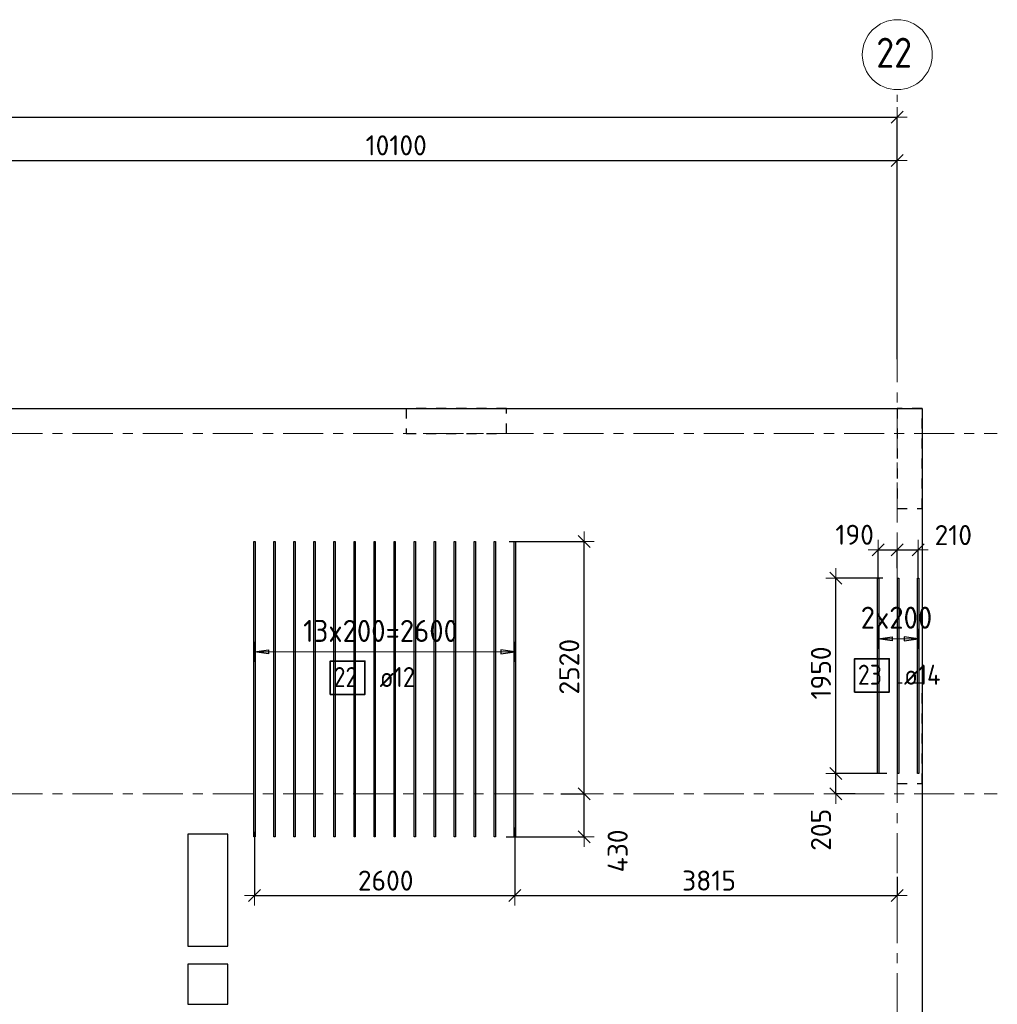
# Model space of a CAD drawing. Header units: metres. Extents: x -38 to 97, y -15 to 21.
# Tile 12 of 114: x 53 to 63, y 11 to 21. Entities that reach past the tile are written whole.
import ezdxf

# ---------------------------------------------------------------- set-up
doc = ezdxf.new("R2010")
doc.units = ezdxf.units.M
doc.header["$PDMODE"] = 65
for name, pattern in [('______11', [0.5, 0.4, -0.05, 0, -0.05]), ('______2', [0.0405, 0.03, -0.0105]), ('______5', [1.1, 0.8, -0.1, 0.1, -0.1])]:
    doc.linetypes.add(name, pattern=pattern)
for name, color, linetype, lineweight in [('XR$2$Осевая линия (1)', 7, '______5', 13), ('XR$2$Размерная линия (1)', 7, 'Continuous', 13), ('XR$4$Перекрытие (1)', 7, 'Continuous', 35), ('XR$4$Размерная линия (1)', 7, 'Continuous', 13)]:
    doc.layers.add(name, color=color, linetype=linetype, lineweight=lineweight)
doc.layers.add('XR$4$Арм.стержн.Доп. Арм ниж.зоны У', color=7, linetype='Continuous', lineweight=35, true_color=0x1cff1c)
doc.layers.add('XR$6$Стена_ бетон несущ.', color=7, linetype='Continuous', lineweight=70, true_color=0xb4b496)
doc.styles.add('ISOCPEUR', font='txt')
doc.dimstyles.new('DIMSTYLE_3', dxfattribs={"dimtxt": 0.2, "dimasz": 0.2, "dimexe": 0, "dimexo": 0, "dimgap": 0.1, "dimtad": 2, "dimdec": 0, "dimlfac": 1000, "dimrnd": 5, "dimzin": 12, "dimdsep": 46, "dimtxsty": 'ISOCPEUR', "dimblk1": 'ALL_ML_STRICH', "dimblk2": 'ALL_ML_STRICH', "dimsah": 1, "dimcen": 0, "dimclrd": 7, "dimclre": 256, "dimclrt": 7, "dimadec": 0, "dimazin": 0, "dimtfac": 1, "dimtdec": 0, "dimtix": 1, "dimtmove": 2, "dimatfit": 3, "dimfxl": 0, "dimtzin": 0, "dimlwd": 0, "dimlwe": -3, "dimarcsym": 0})
doc.dimstyles.new('DIMSTYLE_33', dxfattribs={"dimtxt": 0.2, "dimasz": 0.2, "dimexe": 0, "dimexo": 0, "dimgap": 0.1, "dimtad": 2, "dimdec": 0, "dimlfac": 1000, "dimrnd": 5, "dimzin": 12, "dimdsep": 46, "dimtxsty": 'ISOCPEUR', "dimblk1": 'ALL_ML_STRICH', "dimblk2": 'ALL_ML_STRICH', "dimsah": 1, "dimcen": 0, "dimclrd": 7, "dimclre": 256, "dimclrt": 7, "dimadec": 0, "dimazin": 0, "dimtfac": 1, "dimtdec": 0, "dimtix": 1, "dimtmove": 2, "dimatfit": 3, "dimfxl": 0, "dimtvp": 1.2, "dimtzin": 0, "dimlwd": 0, "dimlwe": -3, "dimarcsym": 0})
doc.dimstyles.new('DIMSTYLE_34', dxfattribs={"dimtxt": 0.2, "dimasz": 0.2, "dimexe": 0, "dimexo": 0, "dimgap": 0.1, "dimtad": 0, "dimdec": 0, "dimlfac": 1000, "dimrnd": 5, "dimzin": 12, "dimdsep": 46, "dimtxsty": 'ISOCPEUR', "dimblk1": 'ALL_ML_STRICH', "dimblk2": 'ALL_ML_STRICH', "dimsah": 1, "dimcen": 0, "dimclrd": 7, "dimclre": 256, "dimclrt": 7, "dimadec": 0, "dimazin": 0, "dimtfac": 1, "dimtdec": 0, "dimtix": 1, "dimtmove": 2, "dimatfit": 3, "dimfxl": 0, "dimtvp": 1.2, "dimtzin": 0, "dimlwd": 0, "dimlwe": -3, "dimarcsym": 0})

# ---------------------------------------------------------------- blocks, each defined once
blk = doc.blocks.new('ALL_ML_STRICH')
at = {"color": 0, "linetype": 'ByBlock', "lineweight": -2}
for p, q in [((0, -0.5), (0, 0.5)), ((-1, 0), (0.5, 0)), ((-0.3, -0.3), (0.3, 0.3))]:
    blk.add_line(p, q, dxfattribs=at)
blk = doc.blocks.new('*D11')
at = {"layer": 'DEFPOINTS', "color": 7, "linetype": 'Continuous', "lineweight": 13, "transparency": 33554687}
for p in [(0.5, 19.5574), (0.5, 19.3768), (61.6, 17.1197)]:
    blk.add_point(p, dxfattribs=at)
at = {"layer": 'XR$2$Размерная линия (1)', "color": 9, "linetype": 'Continuous', "lineweight": -2, "true_color": 0xc7c7c7, "transparency": 33554687}
for p, q in [((0.5, 19.3568), (0.5, 19.5574)), ((61.6, 17.1397), (61.6, 19.5574))]:
    blk.add_line(p, q, dxfattribs=at)
at = {"layer": 'XR$2$Размерная линия (1)', "color": 7, "linetype": 'Continuous', "lineweight": -2, "transparency": 33554687}
blk.add_line((0.5, 19.5574), (61.6, 19.5574), dxfattribs=at)
at = {"layer": 'XR$2$Размерная линия (1)', "color": 7, "linetype": 'Continuous', "lineweight": 13, "transparency": 33554687, "xscale": 0.2, "yscale": 0.2, "zscale": 0.2, "rotation": 180}
blk.add_blockref('ALL_ML_STRICH', (0.5, 19.5574), dxfattribs=at)
at = {"layer": 'XR$2$Размерная линия (1)', "color": 7, "linetype": 'Continuous', "lineweight": 13, "transparency": 33554687, "xscale": 0.2, "yscale": 0.2, "zscale": 0.2}
blk.add_blockref('ALL_ML_STRICH', (61.6, 19.5574), dxfattribs=at)
at = {"layer": 'XR$2$Размерная линия (1)', "color": 7, "linetype": 'Continuous', "lineweight": 13, "transparency": 33554687, "insert": (31.1, 19.7074), "char_height": 0.2, "width": 1, "attachment_point": 5, "style": 'ISOCPEUR'}
blk.add_mtext('\\A1;{61100}', dxfattribs=at)
blk = doc.blocks.new('*D38')
at = {"layer": 'DEFPOINTS', "color": 7, "linetype": 'Continuous', "lineweight": 13, "transparency": 33554687}
for p in [(51.5, 19.1261), (61.6, 17.4912), (51.5, 17.3896)]:
    blk.add_point(p, dxfattribs=at)
at = {"layer": 'XR$2$Размерная линия (1)', "color": 9, "linetype": 'Continuous', "lineweight": -2, "true_color": 0xc7c7c7, "transparency": 33554687}
for p, q in [((51.5, 17.4096), (51.5, 19.1261)), ((61.6, 17.5112), (61.6, 19.1261))]:
    blk.add_line(p, q, dxfattribs=at)
at = {"layer": 'XR$2$Размерная линия (1)', "color": 7, "linetype": 'Continuous', "lineweight": -2, "transparency": 33554687}
blk.add_line((51.5, 19.1261), (61.6, 19.1261), dxfattribs=at)
at = {"layer": 'XR$2$Размерная линия (1)', "color": 7, "linetype": 'Continuous', "lineweight": 13, "transparency": 33554687, "xscale": 0.2, "yscale": 0.2, "zscale": 0.2, "rotation": 180}
blk.add_blockref('ALL_ML_STRICH', (51.5, 19.1261), dxfattribs=at)
at = {"layer": 'XR$2$Размерная линия (1)', "color": 7, "linetype": 'Continuous', "lineweight": 13, "transparency": 33554687, "xscale": 0.2, "yscale": 0.2, "zscale": 0.2}
blk.add_blockref('ALL_ML_STRICH', (61.6, 19.1261), dxfattribs=at)
at = {"layer": 'XR$2$Размерная линия (1)', "color": 7, "linetype": 'Continuous', "lineweight": 13, "transparency": 33554687, "insert": (56.6, 19.2761), "char_height": 0.2, "width": 1, "attachment_point": 5, "style": 'ISOCPEUR'}
blk.add_mtext('\\A1;{10100}', dxfattribs=at)
blk = doc.blocks.new('*D267')
at = {"layer": 'DEFPOINTS', "color": 7, "linetype": 'Continuous', "lineweight": 13, "transparency": 33554687}
for p in [(57.7848, 12.486), (55.1848, 12.4405), (55.1848, 11.7854)]:
    blk.add_point(p, dxfattribs=at)
at = {"layer": 'XR$4$Размерная линия (1)', "color": 9, "linetype": 'Continuous', "lineweight": -2, "true_color": 0xc7c7c7, "transparency": 33554687}
for p, q in [((55.1848, 12.4205), (55.1848, 11.7854)), ((57.7848, 12.466), (57.7848, 11.7854))]:
    blk.add_line(p, q, dxfattribs=at)
at = {"layer": 'XR$4$Размерная линия (1)', "color": 7, "linetype": 'Continuous', "lineweight": -2, "transparency": 33554687}
blk.add_line((55.1848, 11.7854), (57.7848, 11.7854), dxfattribs=at)
at = {"layer": 'XR$4$Размерная линия (1)', "color": 7, "linetype": 'Continuous', "lineweight": 13, "transparency": 33554687, "xscale": 0.2, "yscale": 0.2, "zscale": 0.2, "rotation": 180}
blk.add_blockref('ALL_ML_STRICH', (55.1848, 11.7854), dxfattribs=at)
at = {"layer": 'XR$4$Размерная линия (1)', "color": 7, "linetype": 'Continuous', "lineweight": 13, "transparency": 33554687, "xscale": 0.2, "yscale": 0.2, "zscale": 0.2}
blk.add_blockref('ALL_ML_STRICH', (57.7848, 11.7854), dxfattribs=at)
at = {"layer": 'XR$4$Размерная линия (1)', "color": 7, "linetype": 'Continuous', "lineweight": 13, "transparency": 33554687, "insert": (56.4948, 11.9354), "char_height": 0.2, "width": 0.8, "attachment_point": 5, "style": 'ISOCPEUR'}
blk.add_mtext('\\A1;{2600}', dxfattribs=at)
blk = doc.blocks.new('*D268')
at = {"layer": 'DEFPOINTS', "color": 7, "linetype": 'Continuous', "lineweight": 13, "transparency": 33554687}
for p in [(57.7848, 12.486), (61.6, 11.9931), (57.7848, 11.7854)]:
    blk.add_point(p, dxfattribs=at)
at = {"layer": 'XR$4$Размерная линия (1)', "color": 9, "linetype": 'Continuous', "lineweight": -2, "true_color": 0xc7c7c7, "transparency": 33554687}
for p, q in [((57.7848, 12.466), (57.7848, 11.7854)), ((61.6, 11.9731), (61.6, 11.7854))]:
    blk.add_line(p, q, dxfattribs=at)
at = {"layer": 'XR$4$Размерная линия (1)', "color": 7, "linetype": 'Continuous', "lineweight": -2, "transparency": 33554687}
blk.add_line((57.7848, 11.7854), (61.6, 11.7854), dxfattribs=at)
at = {"layer": 'XR$4$Размерная линия (1)', "color": 7, "linetype": 'Continuous', "lineweight": 13, "transparency": 33554687, "xscale": 0.2, "yscale": 0.2, "zscale": 0.2, "rotation": 180}
blk.add_blockref('ALL_ML_STRICH', (57.7848, 11.7854), dxfattribs=at)
at = {"layer": 'XR$4$Размерная линия (1)', "color": 7, "linetype": 'Continuous', "lineweight": 13, "transparency": 33554687, "xscale": 0.2, "yscale": 0.2, "zscale": 0.2}
blk.add_blockref('ALL_ML_STRICH', (61.6, 11.7854), dxfattribs=at)
at = {"layer": 'XR$4$Размерная линия (1)', "color": 7, "linetype": 'Continuous', "lineweight": 13, "transparency": 33554687, "insert": (59.7224, 11.9354), "char_height": 0.2, "width": 0.8, "attachment_point": 5, "style": 'ISOCPEUR'}
blk.add_mtext('\\A1;{3815}', dxfattribs=at)
blk = doc.blocks.new('*D269')
at = {"layer": 'DEFPOINTS', "color": 7, "linetype": 'Continuous', "lineweight": 13, "transparency": 33554687}
for p in [(61.4104, 15.2365), (61.6, 15.0354), (61.4104, 14.9318)]:
    blk.add_point(p, dxfattribs=at)
at = {"layer": 'XR$4$Размерная линия (1)', "color": 9, "linetype": 'Continuous', "lineweight": -2, "true_color": 0xc7c7c7, "transparency": 33554687}
for p, q in [((61.4104, 14.9518), (61.4104, 15.2365)), ((61.6, 15.0554), (61.6, 15.2365))]:
    blk.add_line(p, q, dxfattribs=at)
at = {"layer": 'XR$4$Размерная линия (1)', "color": 7, "linetype": 'Continuous', "lineweight": -2, "transparency": 33554687}
blk.add_line((61.4104, 15.2365), (61.6, 15.2365), dxfattribs=at)
at = {"layer": 'XR$4$Размерная линия (1)', "color": 7, "linetype": 'Continuous', "lineweight": 13, "transparency": 33554687, "xscale": 0.2, "yscale": 0.2, "zscale": 0.2, "rotation": 180}
blk.add_blockref('ALL_ML_STRICH', (61.4104, 15.2365), dxfattribs=at)
at = {"layer": 'XR$4$Размерная линия (1)', "color": 7, "linetype": 'Continuous', "lineweight": 13, "transparency": 33554687, "xscale": 0.2, "yscale": 0.2, "zscale": 0.2}
blk.add_blockref('ALL_ML_STRICH', (61.6, 15.2365), dxfattribs=at)
at = {"layer": 'XR$4$Размерная линия (1)', "color": 7, "linetype": 'Continuous', "lineweight": 13, "transparency": 33554687, "insert": (61.176, 15.3879), "char_height": 0.2, "width": 0.6, "attachment_point": 5, "style": 'ISOCPEUR'}
blk.add_mtext('\\A1;{190}', dxfattribs=at)
blk = doc.blocks.new('*D270')
at = {"layer": 'DEFPOINTS', "color": 7, "linetype": 'Continuous', "lineweight": 13, "transparency": 33554687}
for p in [(61.6, 15.2365), (61.6, 15.0354), (61.8104, 14.9318)]:
    blk.add_point(p, dxfattribs=at)
at = {"layer": 'XR$4$Размерная линия (1)', "color": 9, "linetype": 'Continuous', "lineweight": -2, "true_color": 0xc7c7c7, "transparency": 33554687}
for p, q in [((61.6, 15.0554), (61.6, 15.2365)), ((61.8104, 14.9518), (61.8104, 15.2365))]:
    blk.add_line(p, q, dxfattribs=at)
at = {"layer": 'XR$4$Размерная линия (1)', "color": 7, "linetype": 'Continuous', "lineweight": -2, "transparency": 33554687}
blk.add_line((61.6, 15.2365), (61.8104, 15.2365), dxfattribs=at)
at = {"layer": 'XR$4$Размерная линия (1)', "color": 7, "linetype": 'Continuous', "lineweight": 13, "transparency": 33554687, "xscale": 0.2, "yscale": 0.2, "zscale": 0.2, "rotation": 180}
blk.add_blockref('ALL_ML_STRICH', (61.6, 15.2365), dxfattribs=at)
at = {"layer": 'XR$4$Размерная линия (1)', "color": 7, "linetype": 'Continuous', "lineweight": 13, "transparency": 33554687, "xscale": 0.2, "yscale": 0.2, "zscale": 0.2}
blk.add_blockref('ALL_ML_STRICH', (61.8104, 15.2365), dxfattribs=at)
at = {"layer": 'XR$4$Размерная линия (1)', "color": 7, "linetype": 'Continuous', "lineweight": 13, "transparency": 33554687, "insert": (62.1608, 15.3849), "char_height": 0.2, "width": 0.6, "attachment_point": 5, "style": 'ISOCPEUR'}
blk.add_mtext('\\A1;{210}', dxfattribs=at)
blk = doc.blocks.new('*D271')
at = {"layer": 'DEFPOINTS', "color": 7, "linetype": 'Continuous', "lineweight": 13, "transparency": 33554687}
for p in [(58.2232, 12.8), (57.6758, 12.3707), (58.4767, 12.3707)]:
    blk.add_point(p, dxfattribs=at)
at = {"layer": 'XR$4$Размерная линия (1)', "color": 9, "linetype": 'Continuous', "lineweight": -2, "true_color": 0xc7c7c7, "transparency": 33554687}
for p, q in [((58.2432, 12.8), (58.4767, 12.8)), ((57.6958, 12.3707), (58.4767, 12.3707))]:
    blk.add_line(p, q, dxfattribs=at)
at = {"layer": 'XR$4$Размерная линия (1)', "color": 7, "linetype": 'Continuous', "lineweight": -2, "transparency": 33554687}
blk.add_line((58.4767, 12.3707), (58.4767, 12.8), dxfattribs=at)
at = {"layer": 'XR$4$Размерная линия (1)', "color": 7, "linetype": 'Continuous', "lineweight": 13, "transparency": 33554687, "xscale": 0.2, "yscale": 0.2, "zscale": 0.2}
for p, rotation in [((58.4767, 12.8), 90), ((58.4767, 12.3707), 270)]:
    blk.add_blockref('ALL_ML_STRICH', p, dxfattribs=dict(at, rotation=rotation))
at = {"layer": 'XR$4$Размерная линия (1)', "color": 7, "linetype": 'Continuous', "lineweight": 13, "transparency": 33554687, "insert": (58.8102, 12.2318), "char_height": 0.2, "width": 0.6, "attachment_point": 5, "rotation": 90, "style": 'ISOCPEUR'}
blk.add_mtext('\\A1;{430}', dxfattribs=at)
blk = doc.blocks.new('*D272')
at = {"layer": 'DEFPOINTS', "color": 7, "linetype": 'Continuous', "lineweight": 13, "transparency": 33554687}
for p in [(57.7062, 15.3207), (58.2232, 12.8), (58.4767, 12.8)]:
    blk.add_point(p, dxfattribs=at)
at = {"layer": 'XR$4$Размерная линия (1)', "color": 9, "linetype": 'Continuous', "lineweight": -2, "true_color": 0xc7c7c7, "transparency": 33554687}
for p, q in [((57.7262, 15.3207), (58.4767, 15.3207)), ((58.2432, 12.8), (58.4767, 12.8))]:
    blk.add_line(p, q, dxfattribs=at)
at = {"layer": 'XR$4$Размерная линия (1)', "color": 7, "linetype": 'Continuous', "lineweight": -2, "transparency": 33554687}
blk.add_line((58.4767, 12.8), (58.4767, 15.3207), dxfattribs=at)
at = {"layer": 'XR$4$Размерная линия (1)', "color": 7, "linetype": 'Continuous', "lineweight": 13, "transparency": 33554687, "xscale": 0.2, "yscale": 0.2, "zscale": 0.2}
for p, rotation in [((58.4767, 15.3207), 90), ((58.4767, 12.8), 270)]:
    blk.add_blockref('ALL_ML_STRICH', p, dxfattribs=dict(at, rotation=rotation))
at = {"layer": 'XR$4$Размерная линия (1)', "color": 7, "linetype": 'Continuous', "lineweight": 13, "transparency": 33554687, "insert": (58.3267, 14.0703), "char_height": 0.2, "width": 0.8, "attachment_point": 5, "rotation": 90, "style": 'ISOCPEUR'}
blk.add_mtext('\\A1;{2520}', dxfattribs=at)
blk = doc.blocks.new('*D273')
at = {"layer": 'DEFPOINTS', "color": 7, "linetype": 'Continuous', "lineweight": 13, "transparency": 33554687}
for p in [(61.5167, 13.0032), (60.9895, 12.8), (61.2004, 12.8)]:
    blk.add_point(p, dxfattribs=at)
at = {"layer": 'XR$4$Размерная линия (1)', "color": 9, "linetype": 'Continuous', "lineweight": -2, "true_color": 0xc7c7c7, "transparency": 33554687}
for p, q in [((61.4967, 13.0032), (60.9895, 13.0032)), ((61.1804, 12.8), (60.9895, 12.8))]:
    blk.add_line(p, q, dxfattribs=at)
at = {"layer": 'XR$4$Размерная линия (1)', "color": 7, "linetype": 'Continuous', "lineweight": -2, "transparency": 33554687}
blk.add_line((60.9895, 12.8), (60.9895, 13.0032), dxfattribs=at)
at = {"layer": 'XR$4$Размерная линия (1)', "color": 7, "linetype": 'Continuous', "lineweight": 13, "transparency": 33554687, "xscale": 0.2, "yscale": 0.2, "zscale": 0.2}
for p, rotation in [((60.9895, 13.0032), 90), ((60.9895, 12.8), 270)]:
    blk.add_blockref('ALL_ML_STRICH', p, dxfattribs=dict(at, rotation=rotation))
at = {"layer": 'XR$4$Размерная линия (1)', "color": 7, "linetype": 'Continuous', "lineweight": 13, "transparency": 33554687, "insert": (60.8393, 12.4422), "char_height": 0.2, "width": 0.6, "attachment_point": 5, "rotation": 90, "style": 'ISOCPEUR'}
blk.add_mtext('\\A1;{205}', dxfattribs=at)
blk = doc.blocks.new('*D274')
at = {"layer": 'DEFPOINTS', "color": 7, "linetype": 'Continuous', "lineweight": 13, "transparency": 33554687}
for p in [(61.4761, 14.9532), (60.9895, 13.0032), (61.5167, 13.0032)]:
    blk.add_point(p, dxfattribs=at)
at = {"layer": 'XR$4$Размерная линия (1)', "color": 9, "linetype": 'Continuous', "lineweight": -2, "true_color": 0xc7c7c7, "transparency": 33554687}
for p, q in [((61.4561, 14.9532), (60.9895, 14.9532)), ((61.4967, 13.0032), (60.9895, 13.0032))]:
    blk.add_line(p, q, dxfattribs=at)
at = {"layer": 'XR$4$Размерная линия (1)', "color": 7, "linetype": 'Continuous', "lineweight": -2, "transparency": 33554687}
blk.add_line((60.9895, 13.0032), (60.9895, 14.9532), dxfattribs=at)
at = {"layer": 'XR$4$Размерная линия (1)', "color": 7, "linetype": 'Continuous', "lineweight": 13, "transparency": 33554687, "xscale": 0.2, "yscale": 0.2, "zscale": 0.2}
for p, rotation in [((60.9895, 14.9532), 90), ((60.9895, 13.0032), 270)]:
    blk.add_blockref('ALL_ML_STRICH', p, dxfattribs=dict(at, rotation=rotation))
at = {"layer": 'XR$4$Размерная линия (1)', "color": 7, "linetype": 'Continuous', "lineweight": 13, "transparency": 33554687, "insert": (60.8395, 14.0082), "char_height": 0.2, "width": 0.8, "attachment_point": 5, "rotation": 90, "style": 'ISOCPEUR'}
blk.add_mtext('\\A1;{1950}', dxfattribs=at)

msp = doc.modelspace()

# ---------------------------------------------------------------- linework, layer by layer
at = {"layer": 'XR$2$Осевая линия (1)', "color": 253, "linetype": '______11', "lineweight": 13, "true_color": 0xa0a0a0, "transparency": 33554687}
for p, q in [((61.6, -3.39), (61.6, 19.78)), ((-2.63, 16.4), (62.6, 16.4)), ((-2.63, 12.8), (62.6, 12.8))]:
    msp.add_line(p, q, dxfattribs=at)
at = {"layer": 'XR$2$Осевая линия (1)', "color": 7, "linetype": 'Continuous', "lineweight": 13, "transparency": 33554687}
msp.add_circle((61.6018, 20.1812), 0.3493, dxfattribs=at)
at = {"layer": 'XR$4$Арм.стержн.Доп. Арм ниж.зоны У', "color": 253, "linetype": 'Continuous', "lineweight": -3, "true_color": 0xa0a0a0, "transparency": 33554687}
for p, q in [((61.4104, 14.3501), (61.4104, 14.4501)), ((61.8104, 14.3501), (61.8104, 14.4501)), ((55.1848, 14.2178), (55.1848, 14.3178)), ((57.7848, 14.2178), (57.7848, 14.3178)), ((61.4104, 14.3501), (61.4104, 14.2501)), ((61.8104, 14.3501), (61.8104, 14.2501)), ((55.1848, 14.2178), (55.1848, 14.1178)), ((57.7848, 14.2178), (57.7848, 14.1178))]:
    msp.add_line(p, q, dxfattribs=at)
at = {"layer": 'XR$4$Арм.стержн.Доп. Арм ниж.зоны У', "color": 7, "linetype": 'Continuous', "lineweight": 25, "transparency": 33554687}
for p, q in [((61.4104, 14.3501), (61.5504, 14.3701)), ((61.5504, 14.3701), (61.5504, 14.3301)), ((61.8104, 14.3501), (61.6704, 14.3701)), ((61.6704, 14.3701), (61.6704, 14.3301)), ((61.5504, 14.3301), (61.4104, 14.3501)), ((61.6704, 14.3301), (61.8104, 14.3501)), ((55.1848, 14.2178), (55.3248, 14.2378)), ((55.3248, 14.1978), (55.1848, 14.2178)), ((55.3248, 14.2378), (55.3248, 14.1978)), ((57.7848, 14.2178), (57.6448, 14.2378)), ((57.6448, 14.2378), (57.6448, 14.1978)), ((57.6448, 14.1978), (57.7848, 14.2178))]:
    msp.add_line(p, q, dxfattribs=at)
at = {"layer": 'XR$4$Арм.стержн.Доп. Арм ниж.зоны У', "color": 7, "linetype": 'Continuous', "lineweight": 13, "transparency": 33554687}
for p, q in [((61.4104, 14.3501), (61.4104, 14.3501)), ((61.4104, 14.3501), (61.8104, 14.3501)), ((61.8104, 14.3501), (61.8104, 14.3501)), ((55.1848, 14.2178), (55.1848, 14.2178)), ((57.7848, 14.2178), (57.7848, 14.2178))]:
    msp.add_line(p, q, dxfattribs=at)
at = {"layer": 'XR$4$Арм.стержн.Доп. Арм ниж.зоны У', "color": 34, "linetype": 'Continuous', "lineweight": 25, "transparency": 33554687}
for points in [[(55.1788, 12.3707), (55.1788, 15.3207), (55.1908, 15.3207), (55.1908, 12.3707), (55.1788, 12.3707)], [(55.3788, 12.3707), (55.3788, 15.3207), (55.3908, 15.3207), (55.3908, 12.3707), (55.3788, 12.3707)], [(55.5788, 12.3707), (55.5788, 15.3207), (55.5908, 15.3207), (55.5908, 12.3707), (55.5788, 12.3707)], [(55.7788, 12.3707), (55.7788, 15.3207), (55.7908, 15.3207), (55.7908, 12.3707), (55.7788, 12.3707)], [(55.9788, 12.3707), (55.9788, 15.3207), (55.9908, 15.3207), (55.9908, 12.3707), (55.9788, 12.3707)], [(56.1788, 12.3707), (56.1788, 15.3207), (56.1908, 15.3207), (56.1908, 12.3707), (56.1788, 12.3707)], [(56.3788, 12.3707), (56.3788, 15.3207), (56.3908, 15.3207), (56.3908, 12.3707), (56.3788, 12.3707)], [(56.5788, 12.3707), (56.5788, 15.3207), (56.5908, 15.3207), (56.5908, 12.3707), (56.5788, 12.3707)], [(56.7788, 12.3707), (56.7788, 15.3207), (56.7908, 15.3207), (56.7908, 12.3707), (56.7788, 12.3707)], [(56.9788, 12.3707), (56.9788, 15.3207), (56.9908, 15.3207), (56.9908, 12.3707), (56.9788, 12.3707)], [(57.1788, 12.3707), (57.1788, 15.3207), (57.1908, 15.3207), (57.1908, 12.3707), (57.1788, 12.3707)], [(57.3788, 12.3707), (57.3788, 15.3207), (57.3908, 15.3207), (57.3908, 12.3707), (57.3788, 12.3707)], [(57.5788, 12.3707), (57.5788, 15.3207), (57.5908, 15.3207), (57.5908, 12.3707), (57.5788, 12.3707)], [(57.7788, 12.3707), (57.7788, 15.3207), (57.7908, 15.3207), (57.7908, 12.3707), (57.7788, 12.3707)]]:
    msp.add_lwpolyline(points, dxfattribs=at)
at = {"layer": 'XR$4$Арм.стержн.Доп. Арм ниж.зоны У', "color": 7, "linetype": 'Continuous', "lineweight": 25, "transparency": 33554687}
for points in [[(61.4034, 13.0032), (61.4034, 14.9532), (61.4174, 14.9532), (61.4174, 13.0032), (61.4034, 13.0032)], [(61.6034, 13.0032), (61.6034, 14.9532), (61.6174, 14.9532), (61.6174, 13.0032), (61.6034, 13.0032)], [(61.8034, 13.0032), (61.8034, 14.9532), (61.8174, 14.9532), (61.8174, 13.0032), (61.8034, 13.0032)]]:
    msp.add_lwpolyline(points, dxfattribs=at)
at = {"layer": 'XR$4$Арм.стержн.Доп. Арм ниж.зоны У', "color": 7, "linetype": 'Continuous', "lineweight": 13, "transparency": 33554687}
msp.add_lwpolyline([(55.1848, 14.2178), (55.4718, 14.2178), (55.4718, 14.2178), (57.7848, 14.2178)], dxfattribs=at)
at = {"layer": 'XR$4$Арм.стержн.Доп. Арм ниж.зоны У', "color": 7, "linetype": 'Continuous', "lineweight": 35, "transparency": 33554687}
for points in [[(55.9413, 13.7942), (56.2879, 13.7942), (56.2879, 14.1275), (55.9413, 14.1275), (55.9413, 13.7942)], [(61.1748, 13.8171), (61.5214, 13.8171), (61.5214, 14.1505), (61.1748, 14.1505), (61.1748, 13.8171)]]:
    msp.add_lwpolyline(points, dxfattribs=at)
at = {"layer": 'XR$4$Перекрытие (1)', "color": 7, "linetype": 'Continuous', "lineweight": 25, "transparency": 33554687}
for p, q in [((51.6, 16.6502), (61.85, 16.6502)), ((61.85, 16.6502), (61.85, 8.1502)), ((54.5206, 12.4003), (54.5206, 11.2803)), ((54.9206, 12.4003), (54.5206, 12.4003)), ((54.9206, 11.2803), (54.9206, 12.4003)), ((54.5206, 11.2803), (54.9206, 11.2803)), ((54.5206, 11.1002), (54.5206, 10.7002)), ((54.9206, 11.1002), (54.5206, 11.1002)), ((54.9206, 10.7002), (54.9206, 11.1002)), ((54.5206, 10.7002), (54.9206, 10.7002))]:
    msp.add_line(p, q, dxfattribs=at)
at = {"layer": 'XR$6$Стена_ бетон несущ.', "color": 253, "linetype": '______2', "lineweight": -3, "true_color": 0xa0a0a0, "transparency": 33554687}
for p, q in [((61.6, 13.9049), (61.6, 12.9049)), ((61.85, 13.9049), (61.6, 13.9049)), ((61.85, 12.9049), (61.85, 13.9049)), ((61.6, 12.9049), (61.85, 12.9049))]:
    msp.add_line(p, q, dxfattribs=at)
for points in [[(57.7, 16.65), (56.7, 16.65), (56.7, 16.4), (57.7, 16.4), (57.7, 16.65)], [(61.85, 16.65), (61.6, 16.65), (61.6, 15.65), (61.85, 15.65), (61.85, 16.65)]]:
    msp.add_lwpolyline(points, close=True, dxfattribs=at)

# ---------------------------------------------------------------- texts
at = {"layer": 'XR$2$Осевая линия (1)', "color": 7, "linetype": 'Continuous', "lineweight": 13, "transparency": 33554687, "insert": (61.3918, 20.0507), "char_height": 0.3, "width": 0.550812, "attachment_point": 7, "style": 'ISOCPEUR'}
msp.add_mtext('\\W0.87;22', dxfattribs=at)
at = {"layer": 'XR$4$Арм.стержн.Доп. Арм ниж.зоны У', "color": 7, "linetype": 'Continuous', "lineweight": 13, "transparency": 33554687, "char_height": 0.22, "attachment_point": 7, "style": 'ISOCPEUR'}
for s, insert, width in [('\\W0.95;2x200', (61.2364, 14.4501), 0.873359), ('\\W0.95;13x200=2600', (55.6708, 14.3178), 1.753128)]:
    msp.add_mtext(s, dxfattribs=dict(at, insert=insert, width=width))
at = {"layer": 'XR$4$Арм.стержн.Доп. Арм ниж.зоны У', "color": 7, "linetype": 'Continuous', "lineweight": 25, "transparency": 33554687, "char_height": 0.2, "attachment_point": 7, "style": 'ISOCPEUR'}
for s, insert, width in [('\\W0.87;22', (55.9746, 13.8675), 0.367208), ('\\W0.89; ø12 ', (56.3213, 13.8675), 0.749105), ('\\W0.87;23', (61.2081, 13.8905), 0.367208), ('\\W0.89; ø14 ', (61.5548, 13.8905), 0.769432)]:
    msp.add_mtext(s, dxfattribs=dict(at, insert=insert, width=width))

# ---------------------------------------------------------------- dimensions: what is measured, and where the dimension line sits
at = {"layer": 'XR$2$Размерная линия (1)', "color": 7, "linetype": 'Continuous', "lineweight": 13, "transparency": 33554687}
for base, p1, p2, picture, middle in [((61.6, 19.5574), (0.5, 19.3568), (61.6, 17.1397), '*D11', (31.1, 19.7074)), ((61.6, 19.1261), (51.5, 17.4096), (61.6, 17.5112), '*D38', (56.6, 19.2761))]:
    dim = msp.add_linear_dim(base=base, p1=p1, p2=p2, dimstyle='DIMSTYLE_3', override={"dimpost": '<>', "dimclrd": 7, "dimclre": 9, "dimclrt": 7, "dimlwd": 0, "dimlwe": 65533}, dxfattribs=at)
    dim.commit()
    dim.dimension.update_dxf_attribs({"geometry": picture, "text_midpoint": middle, "dimtype": 160})
at = {"layer": 'XR$4$Размерная линия (1)', "color": 7, "linetype": 'Continuous', "lineweight": 13, "transparency": 33554687}
for base, p1, p2, dimstyle, picture, middle in [((61.6, 15.2365), (61.4104, 14.9518), (61.6, 15.0554), 'DIMSTYLE_33', '*D269', (61.176, 15.3879)), ((61.8104, 15.2365), (61.6, 15.0554), (61.8104, 14.9518), 'DIMSTYLE_33', '*D270', (62.1608, 15.3849)), ((57.7848, 11.7854), (55.1848, 12.4205), (57.7848, 12.466), 'DIMSTYLE_3', '*D267', (56.4948, 11.9354)), ((61.6, 11.7854), (57.7848, 12.466), (61.6, 11.9731), 'DIMSTYLE_3', '*D268', (59.7224, 11.9354))]:
    dim = msp.add_linear_dim(base=base, p1=p1, p2=p2, dimstyle=dimstyle, override={"dimpost": '<>', "dimclrd": 7, "dimclre": 9, "dimclrt": 7, "dimlwd": 0, "dimlwe": 65533}, dxfattribs=at)
    dim.commit()
    dim.dimension.update_dxf_attribs({"geometry": picture, "text_midpoint": middle, "dimtype": 160})
for base, p1, p2, dimstyle, picture, middle in [((58.4767, 15.3207), (58.2432, 12.8), (57.7262, 15.3207), 'DIMSTYLE_3', '*D272', (58.3267, 14.0703)), ((60.9895, 14.9532), (61.4967, 13.0032), (61.4561, 14.9532), 'DIMSTYLE_3', '*D274', (60.8395, 14.0082)), ((60.9895, 13.0032), (61.1804, 12.8), (61.4967, 13.0032), 'DIMSTYLE_33', '*D273', (60.8393, 12.4422)), ((58.4767, 12.8), (57.6958, 12.3707), (58.2432, 12.8), 'DIMSTYLE_34', '*D271', (58.8102, 12.2318))]:
    dim = msp.add_linear_dim(base=base, p1=p1, p2=p2, angle=90, dimstyle=dimstyle, override={"dimpost": '<>', "dimclrd": 7, "dimclre": 9, "dimclrt": 7, "dimlwd": 0, "dimlwe": 65533}, dxfattribs=at)
    dim.commit()
    dim.dimension.update_dxf_attribs({"geometry": picture, "text_midpoint": middle, "dimtype": 160})

doc.saveas('drawing.dxf')
